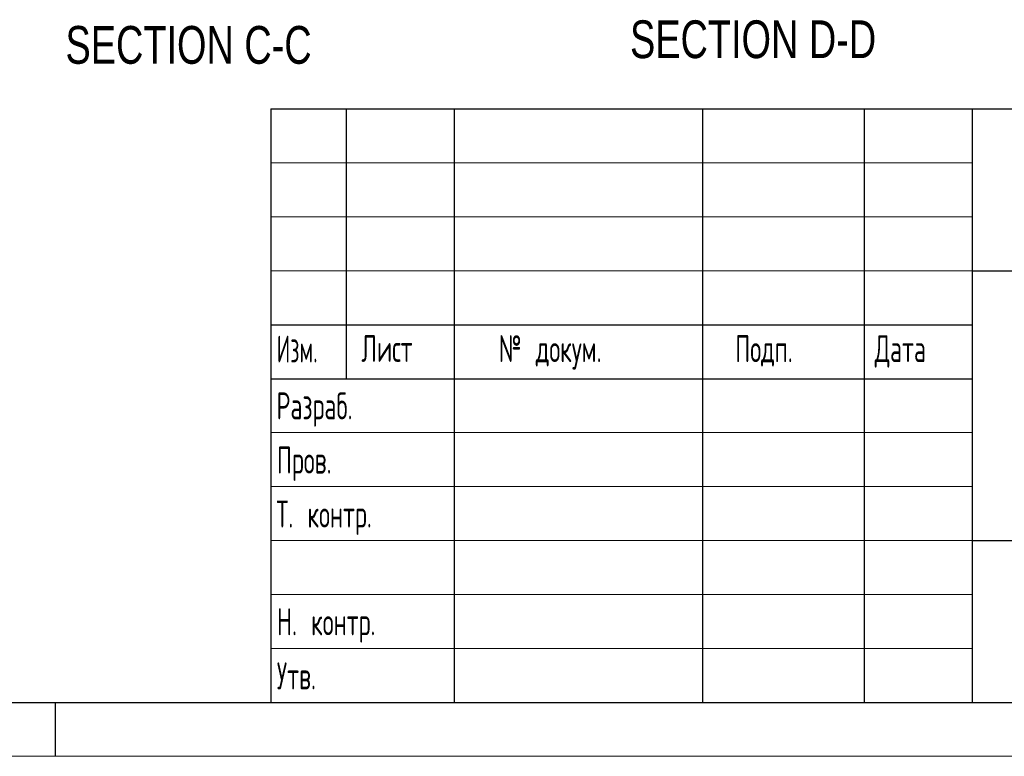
# Model space of a CAD drawing. Header units: millimetres. Extents: x 0 to 420, y 0 to 297.
# Tile 37 of 68: x 207 to 298, y 0 to 68. Entities that reach past the tile are written whole.
import ezdxf

# ---------------------------------------------------------------- set-up
doc = ezdxf.new("R2010")
doc.units = ezdxf.units.MM
doc.layers.add('ОСЕВЫЕ', color=7, linetype='Continuous')
doc.styles.add('SLDTEXTSTYLE0', font='TXT', dxfattribs={"width": 0.75})
doc.styles.add('SLDTEXTSTYLE1', font='TXT', dxfattribs={"width": 0.7})
doc.styles.add('SLDTEXTSTYLE2', font='TXT', dxfattribs={"width": 0.605, "bigfont": 'bigfont'})
doc.styles.add('SLDTEXTSTYLE3', font='TXT', dxfattribs={"width": 0.55152, "bigfont": 'bigfont'})

# ---------------------------------------------------------------- blocks, each defined once
blk = doc.blocks.new('SW_NOTE_0')
at = {"color": 0, "linetype": 'Continuous', "lineweight": 0, "char_height": 2.91042, "attachment_point": 1, "style": 'SLDTEXTSTYLE1'}
for s, insert in [('Forbidden any scratches, burrs, shrinkage, injection', (0, -35.293)), ('gate on surface.Forbidden any air cavity in plastic', (0, -40.173)), ('volume. All not marked tolerance according to', (0, -45.054))]:
    blk.add_mtext(s, dxfattribs=dict(at, insert=insert))

msp = doc.modelspace()

# ---------------------------------------------------------------- linework, layer by layer
at = {"color": 7, "linetype": 'Continuous', "lineweight": 25}
for p, q in [((230, 60), (415, 60)), ((230, 60), (230, 5)), ((237, 35), (237, 60)), ((247, 60), (247, 5)), ((270, 60), (270, 5)), ((285, 60), (285, 5)), ((295, 60), (295, 5)), ((295, 45), (415, 45)), ((230, 40), (295, 40)), ((230, 35), (295, 35)), ((295, 20), (415, 20)), ((20, 5), (415, 5))]:
    msp.add_line(p, q, dxfattribs=at)
at = {"color": 7, "linetype": 'Continuous', "lineweight": 18}
for p, q in [((230, 55), (295, 55)), ((230, 50), (295, 50)), ((230, 45), (295, 45)), ((230, 30), (295, 30)), ((230, 25), (295, 25)), ((230, 20), (295, 20)), ((230, 15), (295, 15)), ((230, 10), (295, 10))]:
    msp.add_line(p, q, dxfattribs=at)
at = {"layer": 'ОСЕВЫЕ', "lineweight": 25}
msp.add_line((210, 5), (210, 0), dxfattribs=at)
at = {"layer": 'ОСЕВЫЕ', "lineweight": 18}
msp.add_line((0, 0), (420, 0), dxfattribs=at)

# ---------------------------------------------------------------- block references
at = {"color": 7, "linetype": 'Continuous', "lineweight": 0}
msp.add_blockref('SW_NOTE_0', (131.12884, 60.33483), dxfattribs=at)

# ---------------------------------------------------------------- texts
for s, insert, char_height, attachment_point, style in [('SECTION C-C', (222.3689, 67.69201), 3.5, 2, 'SLDTEXTSTYLE0'), ('SECTION D-D', (274.69941, 68.21434), 3.5, 2, 'SLDTEXTSTYLE0'), ('Изм.', (230.53883, 39.0023), 2.5, 1, 'SLDTEXTSTYLE3'), ('Лист', (238.3874, 39.05585), 2.5, 1, 'SLDTEXTSTYLE2'), ('№ докум.', (251.12181, 39.03145), 2.5, 1, 'SLDTEXTSTYLE2'), ('Подп.', (273.03994, 39.02781), 2.5, 1, 'SLDTEXTSTYLE2'), ('Дата', (285.97293, 39.03347), 2.5, 1, 'SLDTEXTSTYLE2'), ('Разраб.', (230.51578, 33.72903), 2.5, 1, 'SLDTEXTSTYLE2'), ('Пров.', (230.55665, 28.70269), 2.5, 1, 'SLDTEXTSTYLE2'), ('Т. контр.', (230.50218, 23.70136), 2.5, 1, 'SLDTEXTSTYLE2'), ('Н. контр.', (230.56444, 13.71822), 2.5, 1, 'SLDTEXTSTYLE2'), ('Утв.', (230.55064, 8.70012), 2.5, 1, 'SLDTEXTSTYLE2')]:
    msp.add_mtext(s, dxfattribs=dict(at, insert=insert, char_height=char_height, attachment_point=attachment_point, style=style))

doc.saveas('drawing.dxf')
